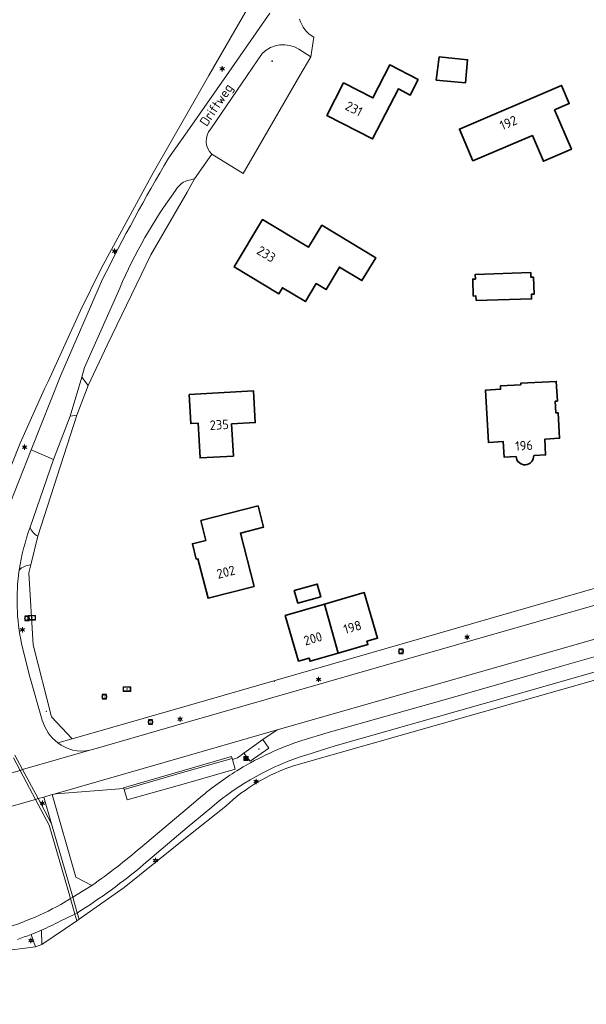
# Model space of a CAD drawing. Header units: metres. Extents: x 140853 to 145288, y 474558 to 480269.
# Tile 188 of 256: x 142968 to 143076, y 478573 to 478761. Entities that reach past the tile are written whole.
import ezdxf
from ezdxf.enums import TextEntityAlignment as Align

# ---------------------------------------------------------------- set-up
doc = ezdxf.new("R2010")
doc.units = ezdxf.units.M
doc.header["$MEASUREMENT"] = 0
for name, color, linetype, lineweight in [('B-WE-FV-FAUNAPASSAGE-G', 80, 'Continuous', 18), ('B-WE-GR-BEPLANTING_CULTUUR_BOSPLANTSOEN-G', 90, 'GR-PLANTSOEN', 18), ('B-WE-GR-BOS_LOOF-G', 40, 'Continuous', 13), ('B-WE-GR-GRAS_KRUIDENRIJK-G', 80, 'Continuous', 18), ('B-WE-GR-GROENVOORZIENING-G', 80, 'Continuous', 18), ('B-WE-IE-MEUBILAIR_WEGMEUBILAIR-S', 7, 'Continuous', 18), ('B-WE-IE-TERREINAFSCHEIDING_KUNSTMATIG_HEKWERK-G', 20, 'IE-TERREINAFSCHEIDING-KUNSTMATIG', 18), ('B-WE-KL-ET_LS_OV_LICHTMAST-S', 190, 'Continuous', 18), ('B-WE-OG-BEBOUWING-G', 7, 'Continuous', 35), ('B-WE-OG-BEBOUWING_HUISNUMMER-T18', 10, 'Continuous', 18), ('B-WE-OG-BEBOUWING_STRAATNAAM-T18', 10, 'Continuous', 18), ('B-WE-OG-TERREIN_ERF-G', 7, 'Continuous', 18), ('B-WE-RI-GWA_RIOOLPUT-S', 30, 'Continuous', 18), ('B-WE-RI-TERREINKAST-S', 7, 'Continuous', 18), ('B-WE-VH-ONVERHARD-G', 252, 'Continuous', 18), ('B-WE-VH-VERHARDING_ASFALT-G', 252, 'Continuous', 18), ('B-WE-VH-VERHARDING_FUNDERING_ZAND-G', 7, 'Continuous', 18), ('B-WE-VH-VERHARDING_HALFVERHARDING_GRIND-G', 252, 'Continuous', 18), ('B-WE-VH-VERHARDING_OPEN-G', 252, 'Continuous', 18), ('B-WE-VH-VERHARDING_SIERBESTRATING-G', 252, 'Continuous', 18), ('B-WE-VH-VERHARDING_STRAATBAKSTEEN-G', 252, 'Continuous', 18), ('B-WE-VH-VERHARDING_TEGEL-G', 252, 'Continuous', 18), ('X-XX-XX-ALGEMEEN-S', 7, 'Continuous', 18)]:
    doc.layers.add(name, color=color, linetype=linetype, lineweight=lineweight)
doc.styles.add('NLCS-ISO', font='txt')
doc.linetypes.add('GR-PLANTSOEN', pattern='A,0,[179,NLCS.shx,S=2,R=0,X=0,Y=0],-4', length=4)
doc.linetypes.add('IE-TERREINAFSCHEIDING-KUNSTMATIG', pattern='A,4,[82,NLCS.shx,S=0.75,R=90,X=0,Y=0],4,-2', length=10)

# ---------------------------------------------------------------- blocks, each defined once
blk = doc.blocks.new('SIE-WEG_AFVALBAK-SO')
at = {"linetype": 'ByBlock', "lineweight": 18}
h = blk.add_hatch(color=0, dxfattribs=at)
h.dxf.hatch_style = 1
h.paths.add_polyline_path([(-1.5, -1.5), (1.5, -1.5), (1.5, 1.5), (-1.5, 1.5)])
at = {"color": 0, "linetype": 'ByBlock', "lineweight": 18}
for points in [[(-2, -2), (2, -2), (2, 2), (-2, 2)], [(-1.5, -1.5), (1.5, -1.5), (1.5, 1.5), (-1.5, 1.5)]]:
    blk.add_lwpolyline(points, close=True, dxfattribs=at)
blk = doc.blocks.new('SIE-WEG_AFVALBAK_TYPE_01')
for radius in [0.25, 0.156]:
    blk.add_circle((0, 0), radius)
blk = doc.blocks.new('SRI-TERREINKAST-SO')
at = {"ltscale": 0.1}
h = blk.add_hatch(color=256, dxfattribs=at)
h.paths.add_polyline_path([(3.88, 2.14), (-3.37, 2.14), (-3.37, -2.37), (3.88, -2.37)])
h.paths.add_polyline_path([(3.38, 1.64), (-2.87, 1.64), (-2.87, -1.87), (3.38, -1.87)], flags=16)
at = {"flags": 128}
for points in [[(3.88, 2.14), (-3.37, 2.14), (-3.37, -2.37), (3.88, -2.37)], [(3.38, 1.64), (-2.87, 1.64), (-2.87, -1.87), (3.38, -1.87)]]:
    blk.add_lwpolyline(points, close=True, dxfattribs=at)
at = {"style": 'NLCS-ISO'}
blk.add_text('RI', height=1.8, dxfattribs=at).set_placement((-0.87, -0.96))
blk = doc.blocks.new('B-SIE-WEG_LICHTMAST-SO')
at = {"ltscale": 0.1}
for p, q in [((-1.1, 0.63), (-2.19, 1.27)), ((0, 1.27), (0, 2.53)), ((1.1, 0.63), (2.19, 1.27)), ((-1.1, -0.63), (-2.19, -1.27)), ((0, -1.27), (0, -2.53)), ((1.1, -0.63), (2.19, -1.27))]:
    blk.add_line(p, q, dxfattribs=at)
at = {"flags": 128}
for points in [[(-1.16, 0.5), (1.16, 0.5)], [(-1.16, -0.5), (1.16, -0.5)]]:
    blk.add_lwpolyline(points, dxfattribs=at)
at = {"ltscale": 0.1}
blk.add_circle((0, 0), 1.27, dxfattribs=at)
at = {"style": 'NLCS-ISO'}
blk.add_attdef('TYPE', text='', height=1.8, dxfattribs=at).set_placement((0, 2.53), align=Align.BOTTOM_CENTER)
blk = doc.blocks.new('SRI-PUT_INSPECTIE-SO')
at = {"lineweight": -3, "flags": 128}
blk.add_lwpolyline([(-2, -2), (2, -2), (2, 2), (-2, 2)], close=True, dxfattribs=at)
at = {"lineweight": -3, "ltscale": 1.5}
blk.add_circle((0, 0), 2, dxfattribs=at)
at = {"ltscale": 0.1, "style": 'NLCS-ISO'}
blk.add_text('I', height=2.5, dxfattribs=at).set_placement((0, -0.01), align=Align.MIDDLE_CENTER)

msp = doc.modelspace()

# ---------------------------------------------------------------- linework, layer by layer
at = {"layer": 'B-WE-FV-FAUNAPASSAGE-G', "ltscale": 0.2, "flags": 128}
msp.add_lwpolyline([(142966.971, 478620.032), (142968.222, 478617.669), (142971.146, 478612.148), (142973.738, 478607.252), (142977.786, 478593.231), (142978.633, 478590.299), (142978.633, 478590.299), (142978.998, 478589.035), (142979.45, 478589.344), (142979.106, 478590.532), (142978.241, 478593.51), (142974.197, 478607.452), (142971.63, 478612.28), (142968.693, 478617.806), (142967.232, 478620.554)], dxfattribs=at)
at = {"layer": 'B-WE-GR-BEPLANTING_CULTUUR_BOSPLANTSOEN-G', "ltscale": 0.2, "flags": 128}
msp.add_lwpolyline([(143021.872, 478623.358), (143026.875, 478624.898), (143050.97, 478631.69), (143050.969, 478631.678), (143071.287, 478637.491), (143086.369, 478641.843), (143085.501, 478644.953), (143074.939, 478641.902), (143017.142, 478625.382), (143014.429, 478623.533), (143015.589, 478621.883), (143012.005, 478619.402), (143010.827, 478620.968), (143009.572, 478620.022), (143008.626, 478619.744), (143009.157, 478617.91), (142999.693, 478615.191), (142988.596, 478612.029), (142988.014, 478614.045), (142987.937, 478614.223), (142975.059, 478613.196), (142974.331, 478613.041), (142978.831, 478597.352), (142981.899, 478595.754), (142981.899, 478595.754, 0.0206193), (142991.155, 478602.941), (142991.155, 478602.941), (143000, 478610.417), (143002.934, 478612.859), (143002.934, 478612.859, -0.0379218), (143009.96, 478617.89), (143009.96, 478617.89, -0.0576991), (143021.872, 478623.358)], format="xyb", close=True, dxfattribs=at)
at = {"layer": 'B-WE-GR-BOS_LOOF-G', "ltscale": 0.2, "flags": 128}
msp.add_lwpolyline([(143232.603, 478665.935), (143222.977, 478676.277), (143193.709, 478668.052), (143161.492, 478658.74), (143129.194, 478649.499), (143127.98, 478649.179), (143020.284, 478618.503), (143020.284, 478618.503, 0.1103772), (143007.365, 478610.865), (143007.365, 478610.865), (143000, 478604.978), (142987.997, 478595.383), (142982.063, 478591.137), (142979.45, 478589.344), (142978.998, 478589.035), (142972.349, 478584.474), (142971.174, 478584.072), (142964.154, 478583.168)], format="xyb", dxfattribs=at)
at = {"layer": 'B-WE-GR-GRAS_KRUIDENRIJK-G', "ltscale": 0.2, "flags": 128}
for points in [[(143021.285, 478755.014, 0.3452232), (143014.313, 478754.235), (143014.313, 478754.235), (143011.432, 478750), (143004.518, 478739.836), (143004.518, 478739.836, 0.4135076), (143004.74, 478735.038), (143004.74, 478735.038), (143010.648, 478731.381), (143021.485, 478750), (143023.571, 478753.584), (143021.285, 478755.014)], [(142975.385, 478622.925), (142978.136, 478623.68), (142974.21, 478627.874), (142970.687, 478641.551), (142969.884, 478655.302), (142970.239, 478656.783), (142970.239, 478656.783, 0.1984855), (142968.044, 478655.817), (142968.044, 478655.817, 0.0885715), (142968.51, 478641.749), (142968.51, 478641.749), (142970.073, 478635.473), (142972.441, 478627.23), (142972.441, 478627.23, 0.1615682), (142975.385, 478622.925)]]:
    msp.add_lwpolyline(points, format="xyb", close=True, dxfattribs=at)
for points in [[(143084.159, 478638.258), (143056.79, 478630.439), (143028.183, 478622.328), (143022.593, 478620.58), (143022.593, 478620.58, 0.0981762), (143004.685, 478610.682), (143004.685, 478610.682), (143000, 478606.762), (142991.736, 478599.734), (142991.736, 478599.734, -0.0339034), (142979.13, 478590.547), (142979.13, 478590.547), (142979.106, 478590.532), (142978.633, 478590.299), (142975.833, 478588.918), (142975.833, 478588.918, -0.017616), (142972.278, 478587.227), (142972.278, 478587.227), (142972.349, 478584.474), (142978.998, 478589.035), (142979.45, 478589.344), (142982.063, 478591.137), (142987.997, 478595.383), (143000, 478604.978), (143007.365, 478610.865), (143007.365, 478610.865, -0.1103772), (143020.284, 478618.503), (143020.284, 478618.503), (143127.98, 478649.179)], [(142962.553, 478586.791, 0.0602145), (142975.941, 478592.099), (142975.941, 478592.099), (142977.786, 478593.231), (142978.241, 478593.51), (142974.197, 478607.452), (142972.723, 478612.578), (142971.63, 478612.28), (142971.146, 478612.148), (142963.928, 478610.116)], [(142964.154, 478583.168), (142971.174, 478584.072), (142970.308, 478586.418), (142970.308, 478586.418, -0.0122989), (142967.694, 478585.476)]]:
    msp.add_lwpolyline(points, format="xyb", dxfattribs=at)
at = {"layer": 'B-WE-GR-GROENVOORZIENING-G', "ltscale": 0.2, "flags": 128}
for points in [[(142959.001, 478656.919), (142968.26, 478679.999), (142972.855, 478690.336), (142973.533, 478691.738), (142979.716, 478705.281), (142983.653, 478713.246), (142993.534, 478731.499), (143000, 478742.766), (143004.151, 478750), (143016.379, 478771.308)], [(143016.379, 478771.308), (143004.151, 478750), (143004.151, 478750), (143000, 478742.766), (142993.534, 478731.499), (142983.653, 478713.246), (142979.716, 478705.281), (142973.533, 478691.738), (142972.855, 478690.336), (142968.26, 478679.999), (142959.001, 478656.919)]]:
    msp.add_lwpolyline(points, dxfattribs=at)
msp.add_lwpolyline([(142965.638, 478666.807), (142970.351, 478678.696), (142975.997, 478692.955), (142983.919, 478711.223), (142983.919, 478711.223, -0.0179507), (142996.464, 478734.255), (142996.464, 478734.255), (143000, 478739.312), (143007.474, 478750), (143015.781, 478761.879)], format="xyb", dxfattribs=at)
for points in [[(143000, 478727.802), (143001.44, 478730.31), (143001.44, 478730.31, 0.0381328), (143000, 478729.985), (143000, 478729.985, 0.1781957), (142997.819, 478728.143), (142997.819, 478728.143, 0.0582686), (142987.188, 478709.517), (142987.188, 478709.517), (142980.479, 478694.377), (142979.95, 478692.58), (142981.149, 478690.939), (142984.806, 478698.643), (142993.132, 478715.843), (143000, 478727.802)], [(142974.554, 478676.89), (142970.103, 478663.977), (142970.103, 478663.977, 0.1838978), (142971.565, 478662.258), (142971.565, 478662.258), (142979.006, 478685.293), (142977.749, 478685.107), (142974.554, 478676.89)]]:
    msp.add_lwpolyline(points, format="xyb", close=True, dxfattribs=at)
at = {"layer": 'B-WE-IE-TERREINAFSCHEIDING_KUNSTMATIG_HEKWERK-G', "ltscale": 0.2, "flags": 128}
for points in [[(143105.154, 478915.976), (143096.672, 478897.786), (143096.073, 478896.412), (143093.777, 478891.505), (143073.915, 478866.398), (143068.391, 478859.095), (143061.949, 478849.634), (143048.822, 478828.429), (143041.009, 478815.478), (143029.223, 478794.354), (143017.072, 478772.428), (143016.379, 478771.308), (143004.151, 478750)], [(143021.485, 478750), (143023.571, 478753.584)], [(143004.151, 478750), (143000, 478742.766)], [(143004.74, 478735.038), (143010.648, 478731.381), (143021.485, 478750)], [(143000, 478742.766), (142993.534, 478731.499), (142983.653, 478713.246), (142979.716, 478705.281), (142973.533, 478691.738), (142972.855, 478690.336), (142968.26, 478679.999)], [(143000, 478727.802), (143001.44, 478730.31)], [(142981.149, 478690.939), (142984.806, 478698.643), (142993.132, 478715.843), (143000, 478727.802)], [(142971.565, 478662.258), (142979.006, 478685.293)], [(142968.26, 478679.999), (142959.001, 478656.919)], [(143234.103, 478666.239), (143232.603, 478665.935), (143222.977, 478676.277), (143193.709, 478668.052), (143161.492, 478658.74), (143129.194, 478649.499), (143127.98, 478649.179), (143020.284, 478618.503)], [(142970.239, 478656.783), (142969.884, 478655.302)], [(142978.136, 478623.68), (142974.21, 478627.874), (142970.687, 478641.551), (142969.884, 478655.302)], [(143007.365, 478610.865), (143000, 478604.978)], [(143000, 478604.978), (142987.997, 478595.383), (142982.063, 478591.137)], [(142979.45, 478589.344), (142982.063, 478591.137)], [(142978.998, 478589.035), (142972.349, 478584.474)], [(142828.885, 478573.295), (142835.13, 478576.472), (142838.103, 478577.296), (142847.423, 478578.487), (142856.542, 478578.949), (142863.943, 478579.085), (142873.63, 478578.211), (142880.029, 478577.192), (142903.712, 478573.107), (142916.141, 478573.358), (142925.781, 478573.902), (142936.034, 478575.323), (142945.026, 478577.581), (142964.154, 478583.168), (142971.174, 478584.072)], [(142972.349, 478584.474), (142971.174, 478584.072)]]:
    msp.add_lwpolyline(points, dxfattribs=at)
msp.add_lwpolyline([(143020.284, 478618.503, 0.1103772), (143007.365, 478610.865)], format="xyb", dxfattribs=at)
at = {"layer": 'B-WE-OG-BEBOUWING-G', "ltscale": 0.2, "flags": 128}
for points in [[(143047.433, 478749.143), (143052.984, 478748.616), (143053.404, 478753.029), (143047.964, 478753.545), (143047.433, 478749.143)], [(143043.984, 478749.233), (143038.565, 478752.022), (143035.39, 478745.734), (143029.797, 478748.612), (143026.614, 478742.427), (143035.328, 478737.943), (143040.219, 478747.448), (143042.469, 478746.29), (143043.984, 478749.233)], [(143069.971, 478743.5), (143072.751, 478744.679), (143071.295, 478748.113), (143051.836, 478739.8), (143054.409, 478733.777), (143065.732, 478738.614), (143067.817, 478733.698), (143073.166, 478735.967), (143069.971, 478743.5)], [(143025.639, 478721.505), (143023.103, 478717.322), (143014.337, 478722.564), (143008.953, 478713.561), (143017.484, 478708.459), (143018.151, 478709.575), (143022.537, 478706.952), (143024.579, 478710.368), (143026.45, 478709.249), (143029.006, 478713.523), (143033.283, 478710.966), (143035.9, 478715.284), (143025.639, 478721.505)], [(143055.013, 478707.141), (143065.587, 478707.472), (143065.561, 478708.352), (143066.061, 478708.366), (143065.967, 478711.595), (143065.457, 478711.58), (143065.441, 478712.476), (143054.847, 478712.128), (143054.875, 478711.249), (143054.375, 478711.233), (143054.476, 478708.005), (143054.986, 478708.021), (143055.013, 478707.141)], [(143000.367, 478689.278), (143000.686, 478683.717), (143002.104, 478683.798), (143002.484, 478677.169), (143008.824, 478677.533), (143008.472, 478683.663), (143012.965, 478683.921), (143012.617, 478689.981), (143000.367, 478689.278)], [(143002.616, 478665.255), (143003.585, 478661.477), (143001.009, 478660.816), (143001.759, 478657.894), (143002.078, 478657.976), (143004.003, 478650.451), (143012.761, 478652.691), (143010.163, 478662.85), (143014.546, 478663.971), (143013.505, 478668.04), (143002.616, 478665.255)], [(143020.409, 478651.945), (143021.073, 478649.535), (143025.434, 478650.735), (143024.771, 478653.146), (143020.409, 478651.945)], [(143028.743, 478639.985), (143034.411, 478641.619), (143034.229, 478642.252), (143036.258, 478642.837), (143033.738, 478651.523), (143026.147, 478649.321), (143028.743, 478639.985)], [(143028.743, 478639.985), (143026.147, 478649.321), (143018.679, 478647.154), (143021.198, 478638.471), (143023.226, 478639.056), (143023.403, 478638.445), (143028.743, 478639.985)]]:
    msp.add_lwpolyline(points, close=True, dxfattribs=at)
msp.add_lwpolyline([(143065.986, 478677.634), (143068.252, 478677.764), (143068.075, 478680.739), (143070.92, 478680.908), (143070.629, 478685.789), (143070.205, 478685.764), (143070.074, 478687.97), (143070.498, 478687.995), (143070.275, 478691.737), (143063.505, 478691.394), (143063.519, 478691.114), (143059.646, 478690.883), (143059.684, 478690.245), (143056.779, 478690.071), (143057.374, 478680.109), (143060.189, 478680.277), (143060.365, 478677.312), (143062.631, 478677.442), (143062.631, 478677.442, 0.9996859), (143065.986, 478677.634)], format="xyb", close=True, dxfattribs=at)
at = {"layer": 'B-WE-OG-TERREIN_ERF-G', "ltscale": 0.2, "flags": 128}
for points in [[(143021.391, 478760.752, 0.1888212), (143024.108, 478757.315), (143024.108, 478757.315), (143023.571, 478753.584), (143021.485, 478750), (143010.648, 478731.381), (143004.74, 478735.038), (143001.44, 478730.31), (143000, 478727.802), (142993.132, 478715.843), (142984.806, 478698.643), (142981.149, 478690.939), (142979.006, 478685.293), (142971.565, 478662.258), (142970.239, 478656.783), (142969.884, 478655.302), (142970.687, 478641.551), (142974.21, 478627.874), (142978.136, 478623.68), (143000, 478629.984), (143078.554, 478652.592)], [(143065.986, 478677.634, -0.9996859), (143062.631, 478677.442)]]:
    msp.add_lwpolyline(points, format="xyb", dxfattribs=at)
for points in [[(143047.433, 478749.143), (143047.964, 478753.545), (143053.404, 478753.029), (143052.984, 478748.616), (143047.433, 478749.143)], [(143043.984, 478749.233), (143042.469, 478746.29), (143040.219, 478747.448), (143035.328, 478737.943), (143026.614, 478742.427), (143029.797, 478748.612), (143035.39, 478745.734), (143038.565, 478752.022), (143043.984, 478749.233)], [(143069.971, 478743.5), (143073.166, 478735.967), (143067.817, 478733.698), (143065.732, 478738.614), (143054.409, 478733.777), (143051.836, 478739.8), (143071.295, 478748.113), (143072.751, 478744.679), (143069.971, 478743.5)], [(143025.639, 478721.505), (143035.9, 478715.284), (143033.283, 478710.966), (143029.006, 478713.523), (143026.45, 478709.249), (143024.579, 478710.368), (143022.537, 478706.952), (143018.151, 478709.575), (143017.484, 478708.459), (143008.953, 478713.561), (143014.337, 478722.564), (143023.103, 478717.322), (143025.639, 478721.505)], [(143055.013, 478707.141), (143054.986, 478708.021), (143054.476, 478708.005), (143054.375, 478711.233), (143054.875, 478711.249), (143054.847, 478712.128), (143065.441, 478712.476), (143065.457, 478711.58), (143065.967, 478711.595), (143066.061, 478708.366), (143065.561, 478708.352), (143065.587, 478707.472), (143055.013, 478707.141)], [(143000.367, 478689.278), (143012.617, 478689.981), (143012.965, 478683.921), (143008.472, 478683.663), (143008.824, 478677.533), (143002.484, 478677.169), (143002.104, 478683.798), (143000.686, 478683.717), (143000.367, 478689.278)], [(143002.616, 478665.255), (143013.505, 478668.04), (143014.546, 478663.971), (143010.163, 478662.85), (143012.761, 478652.691), (143004.003, 478650.451), (143002.078, 478657.976), (143001.759, 478657.894), (143001.009, 478660.816), (143003.585, 478661.477), (143002.616, 478665.255)], [(143026.147, 478649.321), (143033.738, 478651.523), (143036.258, 478642.837), (143034.229, 478642.252), (143034.411, 478641.619), (143028.743, 478639.985), (143023.403, 478638.445), (143023.226, 478639.056), (143021.198, 478638.471), (143018.679, 478647.154), (143026.147, 478649.321)], [(143020.409, 478651.945), (143024.771, 478653.146), (143025.434, 478650.735), (143021.073, 478649.535), (143020.409, 478651.945)]]:
    msp.add_lwpolyline(points, close=True, dxfattribs=at)
for points in [[(143062.631, 478677.442), (143060.365, 478677.312), (143060.189, 478680.277), (143057.374, 478680.109), (143056.779, 478690.071), (143059.684, 478690.245), (143059.646, 478690.883), (143063.519, 478691.114), (143063.505, 478691.394), (143070.275, 478691.737)], [(143070.275, 478691.737), (143070.498, 478687.995), (143070.074, 478687.97), (143070.205, 478685.764), (143070.629, 478685.789), (143070.92, 478680.908), (143068.075, 478680.739), (143068.252, 478677.764), (143065.986, 478677.634)]]:
    msp.add_lwpolyline(points, dxfattribs=at)
at = {"layer": 'B-WE-VH-ONVERHARD-G', "ltscale": 0.2, "flags": 128}
msp.add_lwpolyline([(143015.781, 478761.879), (143007.474, 478750), (143000, 478739.312), (142996.464, 478734.255), (142996.464, 478734.255, 0.0179507), (142983.919, 478711.223), (142983.919, 478711.223), (142975.997, 478692.955), (142970.351, 478678.696), (142974.554, 478676.89), (142977.749, 478685.107), (142979.95, 478692.58), (142980.479, 478694.377), (142987.188, 478709.517), (142987.188, 478709.517, -0.0582686), (142997.819, 478728.143), (142997.819, 478728.143, -0.1781957), (143000, 478729.985), (143000, 478729.985, -0.0381328), (143001.44, 478730.31), (143001.44, 478730.31), (143004.74, 478735.038), (143004.74, 478735.038, -0.4135076), (143004.518, 478739.836), (143004.518, 478739.836), (143011.432, 478750), (143014.313, 478754.235), (143014.313, 478754.235, -0.3452232), (143021.285, 478755.014), (143021.285, 478755.014), (143023.571, 478753.584), (143024.108, 478757.315), (143024.108, 478757.315, -0.1888212), (143021.391, 478760.752)], format="xyb", dxfattribs=at)
at = {"layer": 'B-WE-VH-VERHARDING_ASFALT-G', "ltscale": 0.2, "flags": 128}
for points in [[(143227.25, 478691.915), (143221.789, 478690.329), (143220.865, 478690.275), (143220.865, 478690.275, -0.0610005), (143219.992, 478690.01), (143219.992, 478690.01), (143205.302, 478685.629), (143191.641, 478681.619), (143184.148, 478679.651), (143165.188, 478674.13), (143162.542, 478673.301), (143141.966, 478667.414), (143126.576, 478663.073), (143126.139, 478662.949), (143092.772, 478653.461), (143087.58, 478651.975), (143082.774, 478650.598), (143036.003, 478637.203), (143000, 478626.839), (142982.221, 478621.703), (142981.487, 478621.508), (142968.693, 478617.806), (142968.222, 478617.669), (142962.312, 478615.959)], [(142968.044, 478655.817, -0.0462263), (142970.103, 478663.977), (142970.103, 478663.977), (142974.554, 478676.89), (142970.351, 478678.696), (142965.638, 478666.807)], [(142962.312, 478615.959), (142968.222, 478617.669), (142968.222, 478617.669), (142968.693, 478617.806), (142981.487, 478621.508), (142981.487, 478621.508, -0.2224178), (142975.385, 478622.925), (142975.385, 478622.925, -0.1615682), (142972.441, 478627.23), (142972.441, 478627.23), (142970.073, 478635.473), (142968.51, 478641.749), (142968.51, 478641.749, -0.0885715), (142968.044, 478655.817)], [(143086.369, 478641.843), (143071.287, 478637.491), (143050.969, 478631.678), (143050.97, 478631.69), (143026.875, 478624.898), (143021.872, 478623.358), (143021.872, 478623.358, 0.0576991), (143009.96, 478617.89), (143009.96, 478617.89, 0.0379218), (143002.934, 478612.859), (143002.934, 478612.859), (143000, 478610.417), (142991.155, 478602.941), (142991.155, 478602.941, -0.0206193), (142981.899, 478595.754), (142981.899, 478595.754), (142978.241, 478593.51), (142977.786, 478593.231), (142975.941, 478592.099), (142975.941, 478592.099, -0.0602145), (142962.553, 478586.791)], [(142967.694, 478585.476, 0.0122989), (142970.308, 478586.418), (142970.308, 478586.418), (142972.278, 478587.227), (142972.278, 478587.227, 0.017616), (142975.833, 478588.918), (142975.833, 478588.918), (142978.633, 478590.299), (142979.106, 478590.532), (142979.13, 478590.547), (142979.13, 478590.547, 0.0339034), (142991.736, 478599.734), (142991.736, 478599.734), (143000, 478606.762), (143004.685, 478610.682), (143004.685, 478610.682, -0.0981762), (143022.593, 478620.58), (143022.593, 478620.58), (143028.183, 478622.328), (143056.79, 478630.439), (143084.159, 478638.258)]]:
    msp.add_lwpolyline(points, format="xyb", dxfattribs=at)
msp.add_lwpolyline([(142963.928, 478610.116), (142971.146, 478612.148), (142971.146, 478612.148), (142971.63, 478612.28), (142972.723, 478612.578), (142974.331, 478613.041), (142974.9, 478613.205), (143000, 478620.434), (143017.142, 478625.382), (143074.939, 478641.902), (143085.501, 478644.953), (143087.388, 478645.498), (143134.191, 478658.899), (143136.714, 478659.602), (143173.829, 478670.192), (143212.922, 478681.423), (143215.404, 478682.096), (143228.972, 478685.985)], dxfattribs=at)
at = {"layer": 'B-WE-VH-VERHARDING_FUNDERING_ZAND-G', "ltscale": 0.2, "flags": 128}
msp.add_lwpolyline([(142971.174, 478584.072), (142972.349, 478584.474), (142972.278, 478587.227), (142970.308, 478586.418), (142971.174, 478584.072)], close=True, dxfattribs=at)
at = {"layer": 'B-WE-VH-VERHARDING_HALFVERHARDING_GRIND-G', "ltscale": 0.2, "flags": 128}
msp.add_lwpolyline([(142979.006, 478685.293), (142981.149, 478690.939), (142979.95, 478692.58), (142977.749, 478685.107), (142979.006, 478685.293)], close=True, dxfattribs=at)
at = {"layer": 'B-WE-VH-VERHARDING_OPEN-G', "ltscale": 0.2, "flags": 128}
msp.add_lwpolyline([(142987.937, 478614.223), (142988.014, 478614.045), (142999.581, 478617.4), (143008.565, 478619.92), (143008.481, 478620.281), (142999.519, 478617.708), (142987.921, 478614.336), (142987.937, 478614.223)], close=True, dxfattribs=at)
at = {"layer": 'B-WE-VH-VERHARDING_SIERBESTRATING-G', "ltscale": 0.2, "flags": 128}
for points in [[(143000, 478620.434), (142974.9, 478613.205), (142974.331, 478613.041), (142975.059, 478613.196), (142987.937, 478614.223), (142987.921, 478614.336), (142999.519, 478617.708), (143008.481, 478620.281), (143008.565, 478619.92), (143008.626, 478619.744), (143009.572, 478620.022), (143010.827, 478620.968), (143014.429, 478623.533), (143017.142, 478625.382), (143000, 478620.434)], [(142988.014, 478614.045), (142988.596, 478612.029), (142999.693, 478615.191), (143009.157, 478617.91), (143008.626, 478619.744), (143008.565, 478619.92), (142999.581, 478617.4), (142988.014, 478614.045)]]:
    msp.add_lwpolyline(points, close=True, dxfattribs=at)
at = {"layer": 'B-WE-VH-VERHARDING_STRAATBAKSTEEN-G', "ltscale": 0.2, "flags": 128}
msp.add_lwpolyline([(142968.044, 478655.817, -0.1984855), (142970.239, 478656.783), (142970.239, 478656.783), (142971.565, 478662.258), (142971.565, 478662.258, -0.1838978), (142970.103, 478663.977), (142970.103, 478663.977, 0.0462263), (142968.044, 478655.817)], format="xyb", close=True, dxfattribs=at)
at = {"layer": 'B-WE-VH-VERHARDING_TEGEL-G', "ltscale": 0.2, "flags": 128}
msp.add_lwpolyline([(143078.554, 478652.592), (143000, 478629.984), (142978.136, 478623.68), (142975.385, 478622.925), (142975.385, 478622.925, 0.2224178), (142981.487, 478621.508), (142981.487, 478621.508), (142982.221, 478621.703), (143000, 478626.839), (143036.003, 478637.203), (143082.774, 478650.598)], format="xyb", dxfattribs=at)
for points in [[(143010.827, 478620.968), (143012.005, 478619.402), (143015.589, 478621.883), (143014.429, 478623.533), (143010.827, 478620.968)], [(142974.331, 478613.041), (142972.723, 478612.578), (142974.197, 478607.452), (142978.241, 478593.51), (142981.899, 478595.754), (142978.831, 478597.352), (142974.331, 478613.041)]]:
    msp.add_lwpolyline(points, close=True, dxfattribs=at)

# ---------------------------------------------------------------- block references
at = {"layer": 'B-WE-IE-MEUBILAIR_WEGMEUBILAIR-S', "xscale": 0.2, "yscale": 0.2, "zscale": 0.2}
msp.add_blockref('SIE-WEG_AFVALBAK-SO', (143011.207, 478619.926), dxfattribs=at)
at = {"layer": 'B-WE-KL-ET_LS_OV_LICHTMAST-S', "xscale": 0.2, "yscale": 0.2, "zscale": 0.2}
for p in [(143006.702, 478751.315), (142986.207, 478716.565), (142969.082, 478679.212), (142968.661, 478644.454), (143053.3, 478643.024), (143025.039, 478635.003), (142998.673, 478627.414), (143013.134, 478615.55), (142972.467, 478611.394), (142993.979, 478600.498), (142970.282, 478585.261)]:
    msp.add_blockref('B-SIE-WEG_LICHTMAST-SO', p, dxfattribs=at)
at = {"layer": 'B-WE-RI-GWA_RIOOLPUT-S', "xscale": 0.2, "yscale": 0.2, "zscale": 0.2}
for p in [(142969.536, 478646.614), (143040.735, 478640.327), (142984.268, 478631.707), (142993.046, 478626.859)]:
    msp.add_blockref('SRI-PUT_INSPECTIE-SO', p, dxfattribs=at)
at = {"layer": 'B-WE-RI-TERREINKAST-S', "xscale": 0.2, "yscale": 0.2, "zscale": 0.2}
for p in [(142970.401, 478646.745), (142988.493, 478633.163)]:
    msp.add_blockref('SRI-TERREINKAST-SO', p, dxfattribs=at)
at = {"layer": 'X-XX-XX-ALGEMEEN-S', "xscale": 0.2, "yscale": 0.2, "zscale": 0.2}
for p in [(143016.196, 478752.759), (143016.626, 478634.667), (142973.222, 478628.909), (143013.673, 478621.736)]:
    msp.add_blockref('SIE-WEG_AFVALBAK_TYPE_01', p, dxfattribs=at)

# ---------------------------------------------------------------- texts
at = {"layer": 'B-WE-OG-BEBOUWING_HUISNUMMER-T18', "style": 'NLCS-ISO'}
for s, rotation, p in [('231', 332.7, (143031.762, 478743.689)), ('192', 23.1, (143061.17, 478741.015)), ('233', 329.1, (143015.078, 478716.009)), ('235', 3.3, (143006.128, 478683.493)), ('196', 3.4, (143064.14, 478679.532)), ('202', 14.4, (143007.391, 478655.446)), ('198', 16.1, (143031.484, 478644.938)), ('200', 16.1, (143023.951, 478642.766))]:
    msp.add_text(s, height=1.8, rotation=rotation, dxfattribs=at).set_placement(p, align=Align.MIDDLE_CENTER)
at = {"layer": 'B-WE-OG-BEBOUWING_STRAATNAAM-T18', "style": 'NLCS-ISO'}
msp.add_text('Driftweg', height=1.8, rotation=55.8, dxfattribs=at).set_placement((143005.558, 478744.434), align=Align.MIDDLE_CENTER)

doc.saveas('drawing.dxf')
